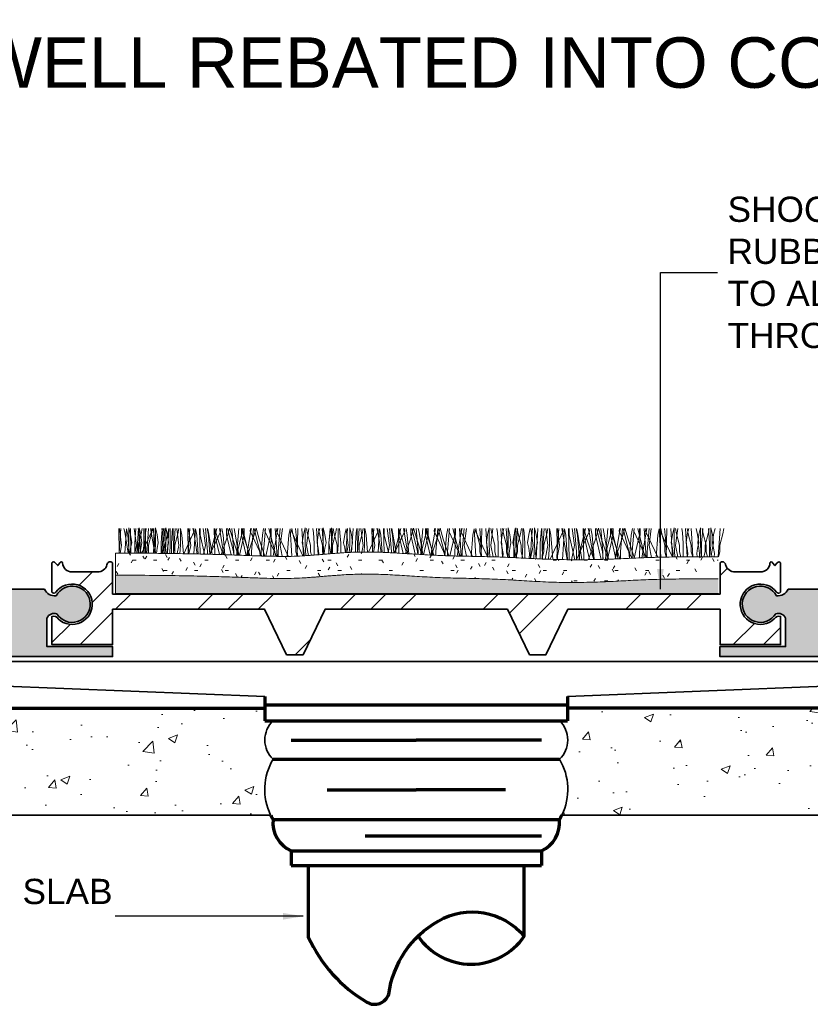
# Model space of a CAD drawing. Header units: millimetres. Extents: x -175 to 166, y -160 to 79.
# Tile 5 of 6: x -39 to 39, y -18 to 79. Entities that reach past the tile are written whole.
import ezdxf

# ---------------------------------------------------------------- set-up
doc = ezdxf.new("R2010")
doc.units = ezdxf.units.MM
for name, color, linetype, lineweight in [('FS-DETAIL', 3, 'Continuous', 35), ('FS-DETAIL-HATCH', 253, 'Continuous', 13), ('FS-DETAIL-THIN', 8, 'Continuous', 18), ('FS-DETAIL-WIDE', 4, 'Continuous', 70), ('FS-TEXT', 7, 'Continuous', 25)]:
    doc.layers.add(name, color=color, linetype=linetype, lineweight=lineweight)
doc.styles.add('Arial', font='arial.ttf', dxfattribs={"height": 2.5})
doc.dimstyles.new('Diagonal_2.5mm Arial$7', dxfattribs={"dimtxt": 2.5, "dimasz": 2, "dimexe": 2.5, "dimexo": 5, "dimgap": 1, "dimtad": 0, "dimzin": 0, "dimdsep": 46, "dimtxsty": 'Arial', "dimcen": 2, "dimdle": 4, "dimclrd": 1, "dimclre": 256, "dimclrt": 7, "dimaunit": 1, "dimadec": 0, "dimazin": 0, "dimtfac": 1, "dimtix": 1, "dimtmove": 2, "dimatfit": 3, "dimfxl": 1, "dimtvp": 1, "dimtolj": 1, "dimtzin": 0, "dimarcsym": 0})

# ---------------------------------------------------------------- blocks, each defined once
blk = doc.blocks.new('CARPET-H-PROFILE-MAXI')
at = {"layer": 'FS-DETAIL-HATCH'}
for p, q in [((-73.389, -53.147), (-73.339, -55.574)), ((-73.101, -54.822), (-73.322, -53.147)), ((-73.179, -53.147), (-73.251, -54.109)), ((-72.801, -53.509), (-72.884, -53.147)), ((-72.456, -55.582), (-72.801, -53.509)), ((-72.777, -55.579), (-72.627, -53.161)), ((-72.501, -53.809), (-72.627, -53.161)), ((-72.211, -53.734), (-72.375, -53.078)), ((-72.375, -53.434), (-72.375, -53.078)), ((-72.375, -54.747), (-72.375, -53.434)), ((-72.227, -53.147), (-72.177, -55.584)), ((-71.638, -54.822), (-71.859, -53.147)), ((-71.737, -53.547), (-71.812, -54.597)), ((-71.685, -53.147), (-71.737, -53.547)), ((-71.44, -53.147), (-71.512, -54.109)), ((-71.339, -53.809), (-71.468, -53.147)), ((-71.19, -53.768), (-71.362, -53.078)), ((-71.362, -53.434), (-71.362, -53.078)), ((-71.362, -54.747), (-71.362, -53.434)), ((-71.161, -53.659), (-71.058, -53.147)), ((-71.15, -55.593), (-70.125, -53.397)), ((-70.912, -53.434), (-70.912, -53.147)), ((-70.912, -54.747), (-70.912, -53.434)), ((-70.724, -53.547), (-70.799, -54.597)), ((-70.764, -53.147), (-70.714, -55.597)), ((-70.672, -53.147), (-70.724, -53.547)), ((-70.428, -53.147), (-70.5, -54.109)), ((-70.176, -53.509), (-70.259, -53.147)), ((-69.827, -55.605), (-70.176, -53.509)), ((-70.125, -53.397), (-70.166, -53.147)), ((-70.148, -53.659), (-70.046, -53.147)), ((-69.876, -53.809), (-70.005, -53.147)), ((-69.899, -53.434), (-69.899, -53.147)), ((-69.899, -54.747), (-69.899, -53.434)), ((-69.586, -53.734), (-69.75, -53.078)), ((-69.75, -53.434), (-69.75, -53.078)), ((-69.75, -54.747), (-69.75, -53.434)), ((-69.112, -53.547), (-69.187, -54.597)), ((-69.06, -53.147), (-69.112, -53.547)), ((-68.887, -54.822), (-69.108, -53.147)), ((-68.965, -53.147), (-69.037, -54.109)), ((-68.815, -53.147), (-68.887, -54.109)), ((-68.573, -53.734), (-68.737, -53.078)), ((-68.737, -53.434), (-68.737, -53.078)), ((-68.737, -54.747), (-68.737, -53.434)), ((-68.565, -55.616), (-68.412, -53.147)), ((-68.536, -53.659), (-68.433, -53.147)), ((-68.287, -53.434), (-68.287, -53.147)), ((-68.287, -54.747), (-68.287, -53.434)), ((-68.099, -53.547), (-68.174, -54.597)), ((-68.047, -53.147), (-68.099, -53.547)), ((-68.013, -53.147), (-67.963, -55.621)), ((-67.803, -53.147), (-67.875, -54.109)), ((-67.424, -54.822), (-67.645, -53.147)), ((-67.523, -53.659), (-67.421, -53.147)), ((-67.274, -53.434), (-67.274, -53.147)), ((-67.274, -54.747), (-67.274, -53.434)), ((-67.125, -53.809), (-67.254, -53.147)), ((-66.953, -55.63), (-65.911, -53.397)), ((-66.55, -53.147), (-66.499, -55.637)), ((-66.262, -54.822), (-66.483, -53.147)), ((-66.34, -53.147), (-66.412, -54.109)), ((-65.962, -53.509), (-66.045, -53.147)), ((-65.604, -55.662), (-65.962, -53.509)), ((-65.911, -53.397), (-65.952, -53.147)), ((-65.942, -55.653), (-65.788, -53.161)), ((-65.662, -53.809), (-65.788, -53.161)), ((-65.388, -53.147), (-65.337, -55.669)), ((-65.325, -53.772), (-65.325, -53.147)), ((-64.799, -54.822), (-65.02, -53.147)), ((-64.598, -55.422), (-64.799, -53.147)), ((-64.5, -53.809), (-64.629, -53.147)), ((-64.499, -53.509), (-64.581, -53.147)), ((-64.134, -55.702), (-64.499, -53.509)), ((-64.359, -55.696), (-63.286, -53.397)), ((-64.261, -55.422), (-63.685, -53.147)), ((-63.925, -53.147), (-63.873, -55.709)), ((-63.862, -53.772), (-63.862, -53.145)), ((-63.562, -54.184), (-63.862, -53.145)), ((-63.337, -53.509), (-63.42, -53.147)), ((-62.967, -55.734), (-63.337, -53.509)), ((-63.286, -53.397), (-63.327, -53.147)), ((-63.037, -53.809), (-63.166, -53.147)), ((-62.723, -54.184), (-62.411, -53.1)), ((-62.7, -53.772), (-62.7, -53.147)), ((-62.025, -55.422), (-62.601, -53.147)), ((-62.099, -54.184), (-62.411, -53.1)), ((-61.973, -55.422), (-62.174, -53.147)), ((-61.874, -53.509), (-61.956, -53.147)), ((-61.496, -55.778), (-61.874, -53.509)), ((-61.687, -55.422), (-61.487, -53.147)), ((-61.636, -55.422), (-61.06, -53.147)), ((-61.237, -53.772), (-61.237, -53.145)), ((-60.937, -54.184), (-61.237, -53.145)), ((-60.562, -55.422), (-61.137, -53.147)), ((-60.961, -53.772), (-60.961, -53.147)), ((-60.706, -55.806), (-60.323, -53.508)), ((-60.375, -53.397), (-60.334, -53.147)), ((-59.226, -55.858), (-60.375, -53.397)), ((-60.323, -53.508), (-60.241, -53.147)), ((-60.224, -55.422), (-60.023, -53.147)), ((-60.098, -54.184), (-59.786, -53.1)), ((-59.4, -55.422), (-59.976, -53.147)), ((-59.474, -54.184), (-59.786, -53.1)), ((-59.161, -53.809), (-59.032, -53.147)), ((-59.062, -55.422), (-58.862, -53.147)), ((-58.912, -53.397), (-58.871, -53.147)), ((-57.752, -55.882), (-58.888, -53.447)), ((-57.937, -55.422), (-58.512, -53.147)), ((-58.336, -53.772), (-58.336, -53.147)), ((-58.273, -53.147), (-58.328, -55.879)), ((-58.094, -55.88), (-57.698, -53.508)), ((-57.704, -55.882), (-57.874, -53.147)), ((-57.75, -53.397), (-57.709, -53.147)), ((-56.587, -55.888), (-57.75, -53.397)), ((-57.698, -53.508), (-57.616, -53.147)), ((-57.599, -55.422), (-57.398, -53.147)), ((-57.398, -54.822), (-57.178, -53.147)), ((-56.536, -53.809), (-56.41, -53.161)), ((-56.241, -55.887), (-56.41, -53.161)), ((-56.287, -53.397), (-56.243, -53.13)), ((-55.152, -55.828), (-56.287, -53.397)), ((-56.137, -53.659), (-56.243, -53.13)), ((-55.858, -53.147), (-55.786, -54.109)), ((-55.648, -53.147), (-55.703, -55.858)), ((-55.083, -55.824), (-55.249, -53.147)), ((-55.087, -53.734), (-54.923, -53.078)), ((-54.923, -53.434), (-54.923, -53.078)), ((-54.923, -54.747), (-54.923, -53.434)), ((-54.674, -53.659), (-54.777, -53.147)), ((-54.773, -54.822), (-54.553, -53.147)), ((-54.151, -53.147), (-54.098, -53.547)), ((-54.098, -53.547), (-54.023, -54.597)), ((-53.626, -55.731), (-53.785, -53.147)), ((-53.624, -53.734), (-53.474, -53.134)), ((-53.512, -53.659), (-53.615, -53.147)), ((-53.233, -53.147), (-53.161, -54.109)), ((-52.956, -53.734), (-53.12, -53.078)), ((-53.12, -53.434), (-53.12, -53.078)), ((-53.12, -54.747), (-53.12, -53.434)), ((-52.481, -53.547), (-52.556, -54.597)), ((-52.429, -53.147), (-52.481, -53.547)), ((-52.462, -53.734), (-52.298, -53.078)), ((-52.298, -53.434), (-52.298, -53.078)), ((-52.298, -54.747), (-52.298, -53.434)), ((-52.185, -53.147), (-52.257, -54.109)), ((-52.049, -53.659), (-52.152, -53.147)), ((-51.906, -53.659), (-51.803, -53.147)), ((-51.656, -53.434), (-51.656, -53.147)), ((-51.656, -54.747), (-51.656, -53.434)), ((-51.526, -53.147), (-51.473, -53.547)), ((-51.473, -53.547), (-51.398, -54.597)), ((-50.999, -53.734), (-50.861, -53.181)), ((-50.645, -54.822), (-50.861, -53.181)), ((-50.722, -53.147), (-50.794, -54.109)), ((-50.331, -53.734), (-50.495, -53.078)), ((-50.495, -53.434), (-50.495, -53.078)), ((-50.495, -54.747), (-50.495, -53.434)), ((-50.315, -55.495), (-50.169, -53.147)), ((-49.856, -53.547), (-49.931, -54.597)), ((-49.804, -53.147), (-49.856, -53.547)), ((-49.77, -53.147), (-49.723, -55.484)), ((-49.56, -53.147), (-49.632, -54.109)), ((-49.181, -54.822), (-49.402, -53.147)), ((-49.281, -53.659), (-49.178, -53.147)), ((-49.031, -53.434), (-49.031, -53.147)), ((-49.031, -54.747), (-49.031, -53.434)), ((-48.882, -53.809), (-49.011, -53.147)), ((-48.634, -55.467), (-47.668, -53.397)), ((-48.307, -53.147), (-48.26, -55.477)), ((-48.02, -54.822), (-48.241, -53.147)), ((-48.097, -53.147), (-48.169, -54.109)), ((-47.72, -53.509), (-47.802, -53.147)), ((-47.388, -55.498), (-47.72, -53.509)), ((-47.668, -53.397), (-47.709, -53.147)), ((-47.689, -55.491), (-47.545, -53.161)), ((-47.419, -53.809), (-47.545, -53.161)), ((-47.145, -53.147), (-47.097, -55.506)), ((-47.082, -53.772), (-47.082, -53.147)), ((-46.556, -54.822), (-46.777, -53.147)), ((-46.356, -55.422), (-46.556, -53.147)), ((-46.257, -53.809), (-46.386, -53.147)), ((-46.256, -53.509), (-46.338, -53.147)), ((-45.914, -55.566), (-46.256, -53.509)), ((-46.052, -55.559), (-45.043, -53.397)), ((-46.018, -55.422), (-45.443, -53.147)), ((-45.682, -53.147), (-45.632, -55.581)), ((-45.619, -53.772), (-45.619, -53.145)), ((-45.32, -54.184), (-45.619, -53.145)), ((-45.095, -53.509), (-45.177, -53.147)), ((-44.741, -55.632), (-45.095, -53.509)), ((-45.043, -53.397), (-45.084, -53.147)), ((-44.794, -53.809), (-44.923, -53.147)), ((-44.481, -54.184), (-44.168, -53.1)), ((-44.457, -53.772), (-44.457, -53.147)), ((-43.782, -55.422), (-44.358, -53.147)), ((-43.856, -54.184), (-44.168, -53.1)), ((-43.731, -55.422), (-43.931, -53.147)), ((-43.631, -53.509), (-43.713, -53.147)), ((-43.262, -55.723), (-43.631, -53.509)), ((-43.445, -55.422), (-43.244, -53.147)), ((-43.393, -55.422), (-42.818, -53.147)), ((-42.994, -53.772), (-42.994, -53.145)), ((-42.695, -54.184), (-42.994, -53.145)), ((-42.319, -55.422), (-42.894, -53.147)), ((-42.718, -53.772), (-42.718, -53.147)), ((-42.456, -55.763), (-42.08, -53.508)), ((-42.132, -53.397), (-42.091, -53.147)), ((-40.996, -55.83), (-42.132, -53.397)), ((-42.08, -53.508), (-41.999, -53.147)), ((-41.981, -55.422), (-41.781, -53.147)), ((-41.856, -54.184), (-41.543, -53.1)), ((-41.157, -55.422), (-41.733, -53.147)), ((-41.231, -54.184), (-41.543, -53.1)), ((-40.918, -53.809), (-40.789, -53.147)), ((-40.82, -55.422), (-40.619, -53.147)), ((-40.669, -53.397), (-40.628, -53.147)), ((-39.516, -55.867), (-40.669, -53.397)), ((-39.694, -55.422), (-40.269, -53.147)), ((-40.093, -53.772), (-40.093, -53.147)), ((-40.03, -53.147), (-40.085, -55.853)), ((-39.847, -55.859), (-39.455, -53.508)), ((-39.462, -55.869), (-39.631, -53.147)), ((-39.507, -53.397), (-39.466, -53.147)), ((-38.342, -55.894), (-39.507, -53.397)), ((-39.455, -53.508), (-39.374, -53.147)), ((-39.356, -55.422), (-39.156, -53.147)), ((-39.156, -54.822), (-38.935, -53.147)), ((-38.293, -53.809), (-38.167, -53.161)), ((-37.997, -55.901), (-38.167, -53.161)), ((-38.044, -53.397), (-38, -53.13)), ((-36.864, -55.924), (-38.044, -53.397)), ((-37.895, -53.659), (-38, -53.13)), ((-37.615, -53.147), (-37.543, -54.109)), ((-37.405, -53.147), (-37.461, -55.912)), ((-36.834, -55.924), (-37.006, -53.147)), ((-36.845, -53.734), (-36.681, -53.078)), ((-36.681, -53.434), (-36.681, -53.078)), ((-36.681, -54.747), (-36.681, -53.434)), ((-36.431, -53.659), (-36.534, -53.147)), ((-36.531, -54.822), (-36.31, -53.147)), ((-35.908, -53.147), (-35.856, -53.547)), ((-35.856, -53.547), (-35.781, -54.597)), ((-35.368, -55.976), (-35.543, -53.147)), ((-35.381, -53.734), (-35.231, -53.134)), ((-35.27, -53.659), (-35.372, -53.147)), ((-34.99, -53.147), (-34.918, -54.109)), ((-34.637, -53.734), (-34.801, -53.078)), ((-34.801, -53.434), (-34.801, -53.078)), ((-34.801, -54.747), (-34.801, -53.434)), ((-34.163, -53.547), (-34.238, -54.597)), ((-34.22, -53.734), (-34.056, -53.078)), ((-34.11, -53.147), (-34.163, -53.547)), ((-34.056, -53.434), (-34.056, -53.078)), ((-34.056, -54.747), (-34.056, -53.434)), ((-33.866, -53.147), (-33.938, -54.109)), ((-33.806, -53.659), (-33.909, -53.147)), ((-33.587, -53.659), (-33.484, -53.147)), ((-33.338, -53.434), (-33.338, -53.147)), ((-33.338, -54.747), (-33.338, -53.434)), ((-33.283, -53.147), (-33.231, -53.547)), ((-33.231, -53.547), (-33.156, -54.597)), ((-32.756, -53.734), (-32.606, -53.134)), ((-32.326, -54.822), (-32.547, -53.147)), ((-32.403, -53.147), (-32.475, -54.109)), ((-32.012, -53.734), (-32.176, -53.078)), ((-32.176, -53.434), (-32.176, -53.078)), ((-32.176, -54.747), (-32.176, -53.434)), ((-32.035, -56.125), (-31.851, -53.147)), ((-31.538, -53.547), (-31.613, -54.597)), ((-31.485, -53.147), (-31.538, -53.547)), ((-31.452, -53.147), (-31.39, -56.152)), ((-31.241, -53.147), (-31.313, -54.109)), ((-30.863, -54.822), (-31.083, -53.147)), ((-30.962, -53.659), (-30.859, -53.147)), ((-30.713, -53.434), (-30.713, -53.147)), ((-30.713, -54.747), (-30.713, -53.434)), ((-30.563, -53.809), (-30.693, -53.147)), ((-30.65, -56.185), (-29.349, -53.397)), ((-29.988, -53.147), (-29.926, -56.198)), ((-29.701, -54.822), (-29.922, -53.147)), ((-29.778, -53.147), (-29.85, -54.109)), ((-29.401, -53.509), (-29.483, -53.147)), ((-29.415, -56.207), (-29.226, -53.161)), ((-28.95, -56.216), (-29.401, -53.509)), ((-29.349, -53.397), (-29.39, -53.147)), ((-29.1, -53.809), (-29.226, -53.161)), ((-28.827, -53.147), (-28.764, -56.22)), ((-28.763, -53.772), (-28.763, -53.147)), ((-28.238, -54.822), (-28.458, -53.147)), ((-28.037, -55.422), (-28.238, -53.147)), ((-27.938, -53.809), (-28.068, -53.147)), ((-28.037, -56.209), (-26.724, -53.397)), ((-27.938, -53.509), (-28.02, -53.147)), ((-27.486, -56.219), (-27.938, -53.509)), ((-27.699, -55.422), (-27.124, -53.147)), ((-27.363, -53.147), (-27.301, -56.218)), ((-27.3, -53.772), (-27.3, -53.145)), ((-27.001, -54.184), (-27.3, -53.145)), ((-26.776, -53.509), (-26.858, -53.147)), ((-26.326, -56.21), (-26.776, -53.509)), ((-26.724, -53.397), (-26.765, -53.147)), ((-26.475, -53.809), (-26.604, -53.147)), ((-26.162, -54.184), (-25.85, -53.1)), ((-26.138, -53.772), (-26.138, -53.147)), ((-25.463, -55.422), (-26.039, -53.147)), ((-25.538, -54.184), (-25.85, -53.1)), ((-25.412, -55.422), (-25.613, -53.147)), ((-25.313, -53.509), (-25.395, -53.147)), ((-24.869, -56.17), (-25.313, -53.509)), ((-25.126, -55.422), (-24.925, -53.147)), ((-25.074, -55.422), (-24.499, -53.147)), ((-24.675, -53.772), (-24.675, -53.145)), ((-24.376, -54.184), (-24.675, -53.145)), ((-24, -55.422), (-24.576, -53.147)), ((-24.399, -53.772), (-24.399, -53.147)), ((-24.202, -56.151), (-23.762, -53.509)), ((-23.813, -53.397), (-23.772, -53.147)), ((-22.561, -56.081), (-23.813, -53.397)), ((-23.762, -53.509), (-23.68, -53.147)), ((-23.663, -55.422), (-23.462, -53.147)), ((-23.537, -54.184), (-23.225, -53.1)), ((-22.838, -55.422), (-23.414, -53.147)), ((-22.913, -54.184), (-23.225, -53.1)), ((-22.599, -53.809), (-22.47, -53.147)), ((-22.501, -55.422), (-22.3, -53.147)), ((-22.35, -53.397), (-22.309, -53.147)), ((-21.124, -56.024), (-22.327, -53.447)), ((-21.375, -55.422), (-21.951, -53.147)), ((-21.774, -53.772), (-21.774, -53.147)), ((-21.711, -53.147), (-21.77, -56.049)), ((-21.559, -56.041), (-21.137, -53.509)), ((-21.134, -56.025), (-21.312, -53.147)), ((-21.188, -53.397), (-21.147, -53.147)), ((-19.981, -55.983), (-21.188, -53.397)), ((-21.137, -53.509), (-21.055, -53.147)), ((-21.038, -55.422), (-20.837, -53.147)), ((-20.837, -54.822), (-20.616, -53.147)), ((-19.974, -53.809), (-19.848, -53.161)), ((-19.674, -55.978), (-19.848, -53.161)), ((-19.725, -53.397), (-19.682, -53.13)), ((-18.529, -55.96), (-19.725, -53.397)), ((-19.576, -53.659), (-19.682, -53.13)), ((-19.296, -53.147), (-19.224, -54.109)), ((-19.086, -53.147), (-19.144, -55.97)), ((-18.513, -55.96), (-18.687, -53.147)), ((-18.526, -53.734), (-18.362, -53.078)), ((-18.362, -53.434), (-18.362, -53.078)), ((-18.362, -54.747), (-18.362, -53.434)), ((-18.113, -53.659), (-18.215, -53.147)), ((-18.212, -54.822), (-17.991, -53.147)), ((-17.589, -53.147), (-17.537, -53.547)), ((-17.537, -53.547), (-17.462, -54.597)), ((-17.051, -55.944), (-17.224, -53.147)), ((-17.063, -53.734), (-16.913, -53.134)), ((-16.951, -53.659), (-17.053, -53.147)), ((-16.671, -53.147), (-16.599, -54.109)), ((-16.028, -53.734), (-16.178, -53.134)), ((-15.901, -53.734), (-15.737, -53.078)), ((-15.737, -53.434), (-15.737, -53.078)), ((-15.737, -54.747), (-15.737, -53.434)), ((-15.554, -53.547), (-15.629, -54.597)), ((-15.488, -53.659), (-15.59, -53.147)), ((-15.502, -53.147), (-15.554, -53.547)), ((-14.978, -53.659), (-14.876, -53.147)), ((-14.964, -53.147), (-14.912, -53.547)), ((-14.912, -53.547), (-14.837, -54.597)), ((-14.729, -53.434), (-14.729, -53.078)), ((-14.565, -53.734), (-14.729, -53.078)), ((-14.729, -54.747), (-14.729, -53.434)), ((-14.438, -53.734), (-14.288, -53.134)), ((-13.794, -53.147), (-13.867, -54.109)), ((-13.515, -53.659), (-13.413, -53.147)), ((-73.251, -54.109), (-73.342, -55.574)), ((-72.359, -55.583), (-72.501, -53.809)), ((-72.098, -54.559), (-72.211, -53.734)), ((-72.211, -55.084), (-72.098, -54.559)), ((-71.812, -54.597), (-71.812, -55.587)), ((-71.512, -54.109), (-71.605, -55.589)), ((-71.461, -54.784), (-71.161, -53.659)), ((-71.196, -55.593), (-71.339, -53.809)), ((-71.198, -55.084), (-71.086, -54.559)), ((-71.086, -54.559), (-71.192, -53.777)), ((-70.799, -54.597), (-70.799, -55.596)), ((-70.5, -54.109), (-70.593, -55.598)), ((-70.448, -54.784), (-70.148, -53.659)), ((-69.732, -55.606), (-69.876, -53.809)), ((-69.473, -54.559), (-69.586, -53.734)), ((-69.586, -55.084), (-69.473, -54.559)), ((-69.187, -54.597), (-69.187, -55.611)), ((-69.037, -54.109), (-69.131, -55.611)), ((-68.887, -54.109), (-68.981, -55.612)), ((-68.836, -54.784), (-68.536, -53.659)), ((-68.461, -54.559), (-68.573, -53.734)), ((-68.573, -55.084), (-68.461, -54.559)), ((-68.174, -54.597), (-68.174, -55.62)), ((-67.875, -54.109), (-67.969, -55.621)), ((-67.823, -54.784), (-67.523, -53.659)), ((-66.979, -55.63), (-67.125, -53.809)), ((-66.412, -54.109), (-66.507, -55.637)), ((-65.513, -55.664), (-65.662, -53.809)), ((-64.88, -55.682), (-65.325, -53.772)), ((-64.349, -55.696), (-64.5, -53.809)), ((-63.407, -55.722), (-63.862, -53.772)), ((-63.046, -55.732), (-63.562, -54.184)), ((-63.238, -55.727), (-62.723, -54.184)), ((-62.883, -55.736), (-63.037, -53.809)), ((-62.238, -55.754), (-62.7, -53.772)), ((-61.569, -55.775), (-62.099, -54.184)), ((-61.429, -55.78), (-60.961, -53.772)), ((-60.763, -55.804), (-61.237, -53.772)), ((-60.393, -55.817), (-60.937, -54.184)), ((-60.64, -55.808), (-60.098, -54.184)), ((-58.912, -55.869), (-59.474, -54.184)), ((-59.325, -55.855), (-59.161, -53.809)), ((-58.825, -55.872), (-58.336, -53.772)), ((-56.702, -55.888), (-56.536, -53.809)), ((-55.837, -54.784), (-56.137, -53.659)), ((-55.786, -54.109), (-55.677, -55.856)), ((-55.2, -54.559), (-55.087, -53.734)), ((-55.087, -55.084), (-55.2, -54.559)), ((-54.374, -54.784), (-54.674, -53.659)), ((-54.023, -54.597), (-54.023, -55.764)), ((-53.737, -54.559), (-53.624, -53.734)), ((-53.624, -55.084), (-53.737, -54.559)), ((-53.212, -54.784), (-53.512, -53.659)), ((-53.161, -54.109), (-53.062, -55.684)), ((-52.843, -54.559), (-52.956, -53.734)), ((-52.956, -55.084), (-52.843, -54.559)), ((-52.575, -54.559), (-52.462, -53.734)), ((-52.462, -55.084), (-52.575, -54.559)), ((-52.556, -54.597), (-52.556, -55.642)), ((-52.257, -54.109), (-52.352, -55.625)), ((-52.206, -54.784), (-51.906, -53.659)), ((-51.749, -54.784), (-52.049, -53.659)), ((-51.398, -54.597), (-51.398, -55.56)), ((-51.112, -54.559), (-50.999, -53.734)), ((-50.999, -55.084), (-51.112, -54.559)), ((-50.794, -54.109), (-50.883, -55.527)), ((-50.218, -54.559), (-50.331, -53.734)), ((-50.331, -55.084), (-50.218, -54.559)), ((-49.931, -54.597), (-49.931, -55.488)), ((-49.632, -54.109), (-49.718, -55.484)), ((-49.581, -54.784), (-49.281, -53.659)), ((-48.75, -55.465), (-48.882, -53.809)), ((-48.169, -54.109), (-48.254, -55.477)), ((-47.284, -55.501), (-47.419, -53.809)), ((-46.674, -55.525), (-47.082, -53.772)), ((-46.117, -55.555), (-46.257, -53.809)), ((-45.192, -55.605), (-45.619, -53.772)), ((-44.839, -55.626), (-45.32, -54.184)), ((-44.959, -55.619), (-44.481, -54.184)), ((-44.648, -55.638), (-44.794, -53.809)), ((-44.013, -55.677), (-44.457, -53.772)), ((-43.345, -55.718), (-43.856, -54.184)), ((-43.174, -55.728), (-42.718, -53.772)), ((-42.531, -55.76), (-42.994, -53.772)), ((-42.164, -55.777), (-42.695, -54.184)), ((-42.383, -55.766), (-41.856, -54.184)), ((-40.68, -55.838), (-41.231, -54.184)), ((-41.08, -55.827), (-40.918, -53.809)), ((-40.575, -55.841), (-40.093, -53.772)), ((-38.46, -55.892), (-38.293, -53.809)), ((-37.595, -54.784), (-37.895, -53.659)), ((-37.543, -54.109), (-37.431, -55.909)), ((-36.957, -54.559), (-36.845, -53.734)), ((-36.845, -55.084), (-36.957, -54.559)), ((-36.131, -54.784), (-36.431, -53.659)), ((-35.781, -54.597), (-35.781, -55.797)), ((-35.494, -54.559), (-35.381, -53.734)), ((-35.381, -55.084), (-35.494, -54.559)), ((-34.97, -54.784), (-35.27, -53.659)), ((-34.918, -54.109), (-34.806, -55.909)), ((-34.524, -54.559), (-34.637, -53.734)), ((-34.637, -55.084), (-34.524, -54.559)), ((-34.332, -54.559), (-34.22, -53.734)), ((-34.22, -55.084), (-34.332, -54.559)), ((-34.238, -54.597), (-34.238, -55.797)), ((-33.938, -54.109), (-34.051, -55.909)), ((-33.887, -54.784), (-33.587, -53.659)), ((-33.506, -54.784), (-33.806, -53.659)), ((-33.156, -54.597), (-33.156, -55.797)), ((-32.869, -54.559), (-32.756, -53.734)), ((-32.756, -55.084), (-32.869, -54.559)), ((-32.475, -54.109), (-32.588, -55.909)), ((-31.899, -54.559), (-32.012, -53.734)), ((-32.012, -55.084), (-31.899, -54.559)), ((-31.613, -54.597), (-31.613, -55.797)), ((-31.313, -54.109), (-31.426, -55.909)), ((-31.262, -54.784), (-30.962, -53.659)), ((-30.373, -56.189), (-30.563, -53.809)), ((-29.85, -54.109), (-29.963, -55.909)), ((-28.907, -56.217), (-29.1, -53.809)), ((-28.192, -56.224), (-28.763, -53.772)), ((-27.745, -56.221), (-27.938, -53.809)), ((-26.731, -56.213), (-27.3, -53.772)), ((-26.325, -56.21), (-27.001, -54.184)), ((-26.838, -56.214), (-26.162, -54.184)), ((-26.283, -56.21), (-26.475, -53.809)), ((-25.575, -56.191), (-26.138, -53.772)), ((-24.875, -56.171), (-25.538, -54.184)), ((-24.959, -56.173), (-24.399, -53.772)), ((-24.121, -56.149), (-24.675, -53.772)), ((-23.727, -56.132), (-24.376, -54.184)), ((-24.192, -56.151), (-23.537, -54.184)), ((-22.284, -56.069), (-22.913, -54.184)), ((-22.782, -56.091), (-22.599, -53.809)), ((-22.31, -56.07), (-21.774, -53.772)), ((-20.149, -55.988), (-19.974, -53.809)), ((-19.276, -54.784), (-19.576, -53.659)), ((-19.224, -54.109), (-19.112, -55.909)), ((-18.638, -54.559), (-18.526, -53.734)), ((-18.526, -55.084), (-18.638, -54.559)), ((-17.813, -54.784), (-18.113, -53.659)), ((-17.462, -54.597), (-17.462, -55.797)), ((-17.175, -54.559), (-17.063, -53.734)), ((-17.063, -55.084), (-17.175, -54.559)), ((-16.651, -54.784), (-16.951, -53.659)), ((-16.599, -54.109), (-16.487, -55.909)), ((-15.916, -54.559), (-16.028, -53.734)), ((-16.028, -55.084), (-15.916, -54.559)), ((-16.013, -54.559), (-15.901, -53.734)), ((-15.901, -55.084), (-16.013, -54.559)), ((-15.629, -54.597), (-15.629, -55.797)), ((-15.188, -54.784), (-15.488, -53.659)), ((-15.278, -54.784), (-14.978, -53.659)), ((-14.837, -54.597), (-14.837, -55.797)), ((-14.453, -54.559), (-14.565, -53.734)), ((-14.565, -55.084), (-14.453, -54.559)), ((-14.55, -54.559), (-14.438, -53.734)), ((-14.438, -55.084), (-14.55, -54.559)), ((-13.867, -54.109), (-13.979, -55.909)), ((-13.815, -54.784), (-13.515, -53.659)), ((-73.256, -55.575), (-73.101, -54.822)), ((-72.425, -55.582), (-72.375, -54.747)), ((-72.282, -55.583), (-72.211, -55.084)), ((-71.796, -55.588), (-71.638, -54.822)), ((-71.498, -55.59), (-71.461, -55.459)), ((-71.461, -55.459), (-71.461, -54.784)), ((-71.413, -55.591), (-71.362, -54.747)), ((-71.271, -55.592), (-71.198, -55.084)), ((-70.963, -55.595), (-70.912, -54.747)), ((-70.488, -55.599), (-70.448, -55.459)), ((-70.448, -55.459), (-70.448, -54.784)), ((-69.951, -55.604), (-69.899, -54.747)), ((-69.801, -55.605), (-69.75, -54.747)), ((-69.661, -55.606), (-69.586, -55.084)), ((-69.05, -55.612), (-68.887, -54.822)), ((-68.88, -55.613), (-68.836, -55.459)), ((-68.836, -55.459), (-68.836, -54.784)), ((-68.789, -55.614), (-68.737, -54.747)), ((-68.648, -55.609), (-68.573, -55.084)), ((-68.339, -55.618), (-68.287, -54.747)), ((-67.87, -55.622), (-67.823, -55.459)), ((-67.823, -55.459), (-67.823, -54.784)), ((-67.589, -55.625), (-67.424, -54.822)), ((-67.327, -55.627), (-67.274, -54.747)), ((-66.43, -55.639), (-66.262, -54.822)), ((-64.975, -55.679), (-64.799, -54.822)), ((-64.598, -55.689), (-64.598, -55.422)), ((-64.285, -55.698), (-64.261, -55.422)), ((-61.995, -55.761), (-62.025, -55.422)), ((-61.973, -55.761), (-61.973, -55.422)), ((-61.687, -55.771), (-61.687, -55.422)), ((-61.667, -55.772), (-61.636, -55.422)), ((-60.527, -55.812), (-60.562, -55.422)), ((-60.224, -55.823), (-60.224, -55.422)), ((-59.362, -55.853), (-59.4, -55.422)), ((-59.062, -55.864), (-59.062, -55.422)), ((-57.896, -55.881), (-57.937, -55.422)), ((-57.599, -55.883), (-57.599, -55.422)), ((-57.18, -55.885), (-57.398, -54.822)), ((-55.837, -55.459), (-55.837, -54.784)), ((-55.724, -55.859), (-55.837, -55.459)), ((-55.012, -55.609), (-55.087, -55.084)), ((-54.859, -55.812), (-54.923, -54.747)), ((-54.573, -55.797), (-54.773, -54.822)), ((-54.374, -55.459), (-54.374, -54.784)), ((-54.283, -55.782), (-54.374, -55.459)), ((-53.549, -55.609), (-53.624, -55.084)), ((-53.212, -55.459), (-53.212, -54.784)), ((-53.147, -55.691), (-53.212, -55.459)), ((-53.176, -55.693), (-53.12, -54.747)), ((-53.031, -55.609), (-52.956, -55.084)), ((-52.387, -55.609), (-52.462, -55.084)), ((-52.246, -55.613), (-52.298, -54.747)), ((-52.249, -55.613), (-52.206, -55.459)), ((-52.206, -55.459), (-52.206, -54.784)), ((-51.749, -55.459), (-51.749, -54.784)), ((-51.715, -55.581), (-51.749, -55.459)), ((-51.706, -55.58), (-51.656, -54.747)), ((-50.935, -55.53), (-50.999, -55.084)), ((-50.788, -55.521), (-50.645, -54.822)), ((-50.54, -55.505), (-50.495, -54.747)), ((-50.39, -55.497), (-50.331, -55.084)), ((-49.587, -55.482), (-49.581, -55.459)), ((-49.581, -55.459), (-49.581, -54.784)), ((-49.316, -55.477), (-49.181, -54.822)), ((-49.075, -55.472), (-49.031, -54.747)), ((-48.155, -55.479), (-48.02, -54.822)), ((-46.701, -55.523), (-46.556, -54.822)), ((-46.356, -55.542), (-46.356, -55.422)), ((-46.03, -55.56), (-46.018, -55.422)), ((-43.758, -55.692), (-43.782, -55.422)), ((-43.731, -55.694), (-43.731, -55.422)), ((-43.445, -55.711), (-43.445, -55.422)), ((-43.419, -55.713), (-43.393, -55.422)), ((-42.288, -55.771), (-42.319, -55.422)), ((-41.981, -55.785), (-41.981, -55.422)), ((-41.122, -55.825), (-41.157, -55.422)), ((-40.82, -55.835), (-40.82, -55.422)), ((-39.655, -55.864), (-39.694, -55.422)), ((-39.356, -55.871), (-39.356, -55.422)), ((-38.938, -55.882), (-39.156, -54.822)), ((-37.595, -55.459), (-37.595, -54.784)), ((-37.467, -55.912), (-37.595, -55.459)), ((-36.77, -55.609), (-36.845, -55.084)), ((-36.609, -55.933), (-36.681, -54.747)), ((-36.3, -55.944), (-36.531, -54.822)), ((-36.131, -55.459), (-36.131, -54.784)), ((-35.991, -55.955), (-36.131, -55.459)), ((-35.306, -55.609), (-35.381, -55.084)), ((-34.97, -55.459), (-34.97, -54.784)), ((-34.818, -55.995), (-34.97, -55.459)), ((-34.876, -55.993), (-34.801, -54.747)), ((-34.712, -55.609), (-34.637, -55.084)), ((-34.145, -55.609), (-34.22, -55.084)), ((-33.978, -56.035), (-34.056, -54.747)), ((-34.049, -56.032), (-33.887, -55.459)), ((-33.887, -55.459), (-33.887, -54.784)), ((-33.506, -55.459), (-33.506, -54.784)), ((-33.335, -56.066), (-33.506, -55.459)), ((-33.416, -56.062), (-33.338, -54.747)), ((-32.681, -55.609), (-32.756, -55.084)), ((-32.589, -56.101), (-32.326, -54.822)), ((-32.258, -56.115), (-32.176, -54.747)), ((-32.087, -55.609), (-32.012, -55.084)), ((-31.457, -56.149), (-31.262, -55.459)), ((-31.262, -55.459), (-31.262, -54.784)), ((-31.138, -56.163), (-30.863, -54.822)), ((-30.798, -56.177), (-30.713, -54.747)), ((-29.983, -56.197), (-29.701, -54.822)), ((-28.526, -56.224), (-28.238, -54.822)), ((-28.037, -56.223), (-28.037, -55.422)), ((-27.769, -56.221), (-27.699, -55.422)), ((-25.396, -56.186), (-25.463, -55.422)), ((-25.412, -56.186), (-25.412, -55.422)), ((-25.141, -56.178), (-25.074, -55.422)), ((-25.126, -56.178), (-25.126, -55.422)), ((-23.937, -56.141), (-24, -55.422)), ((-23.663, -56.129), (-23.663, -55.422)), ((-22.78, -56.091), (-22.838, -55.422)), ((-22.501, -56.078), (-22.501, -55.422)), ((-21.322, -56.032), (-21.375, -55.422)), ((-21.038, -56.021), (-21.038, -55.422)), ((-20.594, -56.004), (-20.837, -54.822)), ((-19.276, -55.459), (-19.276, -54.784)), ((-19.132, -55.97), (-19.276, -55.459)), ((-18.451, -55.609), (-18.526, -55.084)), ((-18.289, -55.957), (-18.362, -54.747)), ((-17.979, -55.952), (-18.212, -54.822)), ((-17.813, -55.459), (-17.813, -54.784)), ((-17.675, -55.948), (-17.813, -55.459)), ((-16.988, -55.609), (-17.063, -55.084)), ((-16.651, -55.459), (-16.651, -54.784)), ((-16.514, -55.943), (-16.651, -55.459)), ((-16.103, -55.609), (-16.028, -55.084)), ((-15.826, -55.609), (-15.901, -55.084)), ((-15.665, -55.942), (-15.737, -54.747)), ((-15.415, -55.941), (-15.278, -55.459)), ((-15.278, -55.459), (-15.278, -54.784)), ((-15.188, -55.459), (-15.188, -54.784)), ((-15.051, -55.941), (-15.188, -55.459)), ((-14.801, -55.94), (-14.729, -54.747)), ((-14.64, -55.609), (-14.565, -55.084)), ((-14.363, -55.609), (-14.438, -55.084)), ((-13.951, -55.939), (-13.815, -55.459)), ((-13.815, -55.459), (-13.815, -54.784)), ((-55.032, -55.822), (-55.012, -55.609)), ((-53.56, -55.725), (-53.549, -55.609)), ((-53.024, -55.681), (-53.031, -55.609)), ((-52.389, -55.628), (-52.387, -55.609)), ((-36.799, -55.927), (-36.77, -55.609)), ((-35.781, -55.797), (-35.777, -55.962)), ((-35.34, -55.977), (-35.306, -55.609)), ((-34.806, -55.909), (-34.811, -55.995)), ((-34.676, -56.002), (-34.712, -55.609)), ((-34.238, -55.797), (-34.242, -56.022)), ((-34.182, -56.025), (-34.145, -55.609)), ((-34.051, -55.909), (-34.042, -56.032)), ((-33.156, -55.797), (-33.15, -56.075)), ((-32.726, -56.095), (-32.681, -55.609)), ((-32.588, -55.909), (-32.574, -56.102)), ((-32.04, -56.124), (-32.087, -55.609)), ((-31.613, -55.797), (-31.62, -56.142)), ((-31.426, -55.909), (-31.409, -56.151)), ((-29.963, -55.909), (-29.943, -56.197)), ((-28.037, -56.223), (-28.037, -56.209)), ((-19.112, -55.909), (-19.116, -55.969)), ((-18.483, -55.96), (-18.451, -55.609)), ((-17.462, -55.797), (-17.459, -55.944)), ((-17.018, -55.944), (-16.988, -55.609)), ((-16.487, -55.909), (-16.489, -55.943)), ((-16.073, -55.942), (-16.103, -55.609)), ((-15.856, -55.942), (-15.826, -55.609)), ((-15.629, -55.797), (-15.632, -55.941)), ((-14.837, -55.797), (-14.834, -55.94)), ((-14.61, -55.94), (-14.64, -55.609)), ((-14.393, -55.94), (-14.363, -55.609))]:
    blk.add_line(p, q, dxfattribs=at)

msp = doc.modelspace()

# ---------------------------------------------------------------- hatches: boundary and pattern name
at = {"layer": 'FS-DETAIL-HATCH'}
h = msp.add_hatch(dxfattribs=at)
h.set_pattern_fill('AR-CONC', color=256, scale=0.05)
h.paths.add_polyline_path([(-162.506, 13.236), (-158.951, 13.688), (-166.062, 14.591), (-162.506, 15.043), (-162.506, 27.662), (-123.627, 27.662), (-123.627, 11.039), (-15, 11.039), (-15, 9.789), (-14.189, 9.789, 0.432448), (-14.189, 5.975, 0.25335), (-14.434, 0.453), (-162.506, 0.453)])
h = msp.add_hatch(dxfattribs=at)
h.set_pattern_fill('AR-CONC', color=256, scale=0.05)
h.paths.add_polyline_path([(162.506, 13.236), (158.951, 13.688), (166.062, 14.591), (162.506, 15.043), (162.506, 27.662), (123.627, 27.662), (123.627, 11.039), (15, 11.039), (15, 9.789), (14.189, 9.789, -0.432448), (14.189, 5.975, -0.25335), (14.434, 0.453), (162.506, 0.453)])
h = msp.add_hatch(dxfattribs=at)
h.set_pattern_fill('FP_4', color=256, style=0, pattern_type=2)
h.set_pattern_definition([(0, (-1427.1168, -3298.6579), (4.064, 1.016), [0.335, -2.713, 0.335, -2.713, -16.256]), (0, (-1427.1168, -3298.6579), (4.064, 1.016), [-6.096, 0.335, -5.761, 0.335, -2.713, -7.112]), (0, (-1427.1168, -3298.6579), (4.064, 1.016), [-15.24, 0.335, -1.697, 0.335, -4.745]), (120, (-1425.5928, -3298.1499), (-2.9118818, 3.01152724), [0.335, -2.713, 0.335, -2.713, -16.256]), (120, (-1425.5928, -3298.1499), (-2.9118818, 3.01152724), [-6.096, 0.335, -5.761, 0.335, -2.713, -7.112]), (120, (-1425.5928, -3298.1499), (-2.9118818, 3.01152724), [-15.24, 0.335, -1.697, 0.335, -4.745]), (240, (-1425.0848, -3296.1179), (-1.1521182, -4.02752724), [0.335, -2.713, 0.335, -2.713, -16.256]), (240, (-1425.0848, -3296.1179), (-1.1521182, -4.02752724), [-6.096, 0.335, -5.761, 0.335, -2.713, -7.112]), (240, (-1425.0848, -3296.1179), (-1.1521182, -4.02752724), [-15.24, 0.335, -1.697, 0.335, -4.745])])
h.paths.add_polyline_path([(15.531, 23.488), (17.69, 23.529), (19.766, 23.617), (21.74, 23.718), (23.85, 23.802), (26.945, 23.842), (29.92, 23.847), (29.92, 26.033), (26.435, 26.028), (23.878, 25.989), (17.668, 25.762), (15.468, 25.746), (13.285, 25.788), (7.027, 26.048), (2.908, 26.142), (0.849, 26.237), (-1.166, 26.36), (-3.062, 26.463), (-4.812, 26.507), (-6.518, 26.475), (-8.306, 26.359), (-10.255, 26.197), (-12.396, 26.082), (-14.809, 26.096), (-18.016, 26.209), (-22.767, 26.339), (-29.81, 26.401), (-29.81, 24.215), (-22.766, 24.153), (-18.014, 24.023), (-14.807, 23.909), (-12.394, 23.896), (-10.253, 24.011), (-8.303, 24.173), (-6.515, 24.289), (-4.81, 24.32), (-3.062, 24.277), (-1.171, 24.174), (0.836, 24.051), (2.887, 23.956), (7.006, 23.852), (9.095, 23.761), (11.213, 23.635), (13.359, 23.526)], flags=0)
at = {"layer": 'FS-DETAIL-HATCH', "lineweight": 18}
h = msp.add_hatch(dxfattribs=at)
h.set_pattern_fill('FP_1', color=256, style=0, pattern_type=2)
h.set_pattern_definition([(45, (-1504.454, -3314.577), (14.142136, -9e-16), [20, 0]), (45, (-1501.454, -3314.577), (14.142136, -9e-16), [20, 0]), (45, (-1498.454, -3314.577), (14.142136, -9e-16), [20, 0])])
h.paths.add_polyline_path([(-12.846, 16.337), (-11.22, 16.337), (-9.033, 20.837), (9.033, 20.837), (11.22, 16.337), (12.846, 16.337), (15.033, 20.837), (30.1, 20.837), (30.1, 17.337), (36.1, 17.337), (36.1, 20.137), (35.959, 20.153), (35.818, 20.135), (35.687, 20.083), (35.572, 19.999), (35.481, 19.89), (35.072, 19.589), (34.601, 19.4), (34.097, 19.337), (33.594, 19.402), (33.123, 19.592), (32.715, 19.894), (32.396, 20.289), (32.187, 20.752), (32.102, 21.253), (32.145, 21.759), (32.314, 22.237), (32.599, 22.658), (32.98, 22.993), (33.433, 23.222), (33.929, 23.329), (34.437, 23.308), (34.922, 23.16), (35.355, 22.894), (35.793, 22.452), (35.848, 22.432), (35.906, 22.427), (35.963, 22.435), (36.017, 22.457), (36.063, 22.492), (36.1, 22.537), (36.1, 25.437), (36.043, 25.503), (35.961, 25.534), (35.874, 25.523), (35.836, 25.503), (35.533, 25.167), (35.261, 25.5), (35.192, 25.526), (35.12, 25.514), (35.088, 25.494), (35.045, 25.434), (35.007, 25.197), (34.909, 24.978), (34.757, 24.791), (34.563, 24.649), (34.339, 24.563), (34.1, 24.537), (31.588, 24.537), (31.377, 24.556), (31.176, 24.621), (30.994, 24.73), (30.841, 24.877), (30.724, 25.054), (30.596, 25.404), (30.542, 25.465), (30.474, 25.509), (30.397, 25.536), (30.316, 25.542), (30.236, 25.527), (30.162, 25.492), (30.1, 25.44), (30.1, 22.337), (-30.1, 22.337), (-30.1, 25.44), (-30.162, 25.492), (-30.236, 25.527), (-30.316, 25.542), (-30.397, 25.536), (-30.474, 25.509), (-30.542, 25.465), (-30.596, 25.404), (-30.635, 25.32), (-30.65, 25.252), (-30.724, 25.054), (-30.841, 24.877), (-30.994, 24.73), (-31.176, 24.621), (-31.377, 24.556), (-31.588, 24.537), (-34.1, 24.537), (-34.339, 24.563), (-34.563, 24.649), (-34.757, 24.791), (-34.909, 24.978), (-35.007, 25.197), (-35.045, 25.434), (-35.088, 25.494), (-35.155, 25.525), (-35.228, 25.518), (-35.261, 25.5), (-35.533, 25.167), (-35.836, 25.503), (-35.917, 25.534), (-36.004, 25.523), (-36.043, 25.503), (-36.1, 25.437), (-36.1, 22.537), (-36.063, 22.492), (-36.017, 22.457), (-35.963, 22.435), (-35.906, 22.427), (-35.848, 22.432), (-35.793, 22.452), (-35.745, 22.485), (-35.693, 22.542), (-35.355, 22.894), (-34.922, 23.16), (-34.437, 23.308), (-33.929, 23.329), (-33.433, 23.222), (-32.971, 22.986), (-32.599, 22.658), (-32.309, 22.221), (-32.145, 21.759), (-32.102, 21.253), (-32.187, 20.752), (-32.396, 20.289), (-32.715, 19.894), (-33.123, 19.592), (-33.594, 19.402), (-34.097, 19.337), (-34.601, 19.4), (-35.088, 19.601), (-35.481, 19.89), (-35.572, 19.999), (-35.693, 20.085), (-35.818, 20.135), (-35.959, 20.153), (-36.1, 20.137), (-36.1, 17.337), (-30.1, 17.337), (-30.1, 20.837), (-15.033, 20.837)], flags=0)
at = {"layer": 'FS-DETAIL-HATCH'}
h = msp.add_hatch(color=256, dxfattribs=at)
h.paths.add_polyline_path([(6.993, 22.413), (29.936, 22.413), (29.936, 24.413), (29.92, 24.413), (29.92, 23.847), (26.423, 23.841), (23.85, 23.802), (21.74, 23.718), (19.766, 23.617), (17.668, 23.529), (15.468, 23.489), (13.285, 23.53), (11.166, 23.638), (9.088, 23.762), (7.006, 23.852), (2.502, 23.974), (0.836, 24.051), (-1.171, 24.174), (-3.062, 24.277), (-3.062, 22.413), (4.941, 22.413)], flags=0)
h.paths.add_polyline_path([(-14.807, 22.413), (-3.062, 22.413), (-3.062, 24.277), (-4.812, 24.32), (-6.518, 24.288), (-8.306, 24.172), (-10.255, 24.011), (-12.396, 23.896), (-14.807, 23.909), (-14.807, 23.896)], flags=0)
h.paths.add_polyline_path([(-28.052, 22.413), (-14.807, 22.413), (-14.809, 23.909), (-18.016, 24.023), (-22.767, 24.153), (-29.81, 24.215), (-29.81, 22.413)], flags=0)
for points in [[(-47.104, 16.145), (-30.096, 16.145), (-30.096, 17.145), (-36.6, 17.145), (-36.6, 19.968), (-36.498, 20.132), (-36.36, 20.267), (-36.193, 20.364), (-36.008, 20.417), (-35.815, 20.425), (-35.626, 20.385), (-35.344, 20.038), (-34.984, 19.771), (-34.57, 19.601), (-34.126, 19.539), (-33.681, 19.588), (-33.262, 19.745), (-32.895, 20.002), (-32.603, 20.341), (-32.403, 20.742), (-32.309, 21.191), (-32.325, 21.627), (-32.452, 22.056), (-32.681, 22.441), (-32.998, 22.758), (-33.383, 22.986), (-33.813, 23.112), (-34.26, 23.128), (-34.698, 23.033), (-35.098, 22.833), (-35.437, 22.54), (-35.693, 22.172), (-35.973, 22.18), (-36.244, 22.254), (-36.489, 22.39), (-36.696, 22.58), (-36.852, 22.813), (-40.348, 22.813), (-40.504, 22.58), (-40.711, 22.39), (-40.956, 22.254), (-41.227, 22.18), (-41.507, 22.172), (-41.763, 22.54), (-42.102, 22.833), (-42.502, 23.033), (-42.94, 23.128), (-43.387, 23.112), (-43.817, 22.986), (-44.202, 22.758), (-44.519, 22.441), (-44.748, 22.056), (-44.875, 21.627), (-44.891, 21.179), (-44.797, 20.742), (-44.597, 20.341), (-44.305, 20.002), (-43.938, 19.745), (-43.519, 19.588), (-43.074, 19.539), (-42.63, 19.601), (-42.216, 19.771), (-41.856, 20.038), (-41.574, 20.385), (-41.385, 20.425), (-41.192, 20.417), (-41.007, 20.364), (-40.84, 20.267), (-40.702, 20.132), (-40.6, 19.968), (-40.6, 17.145), (-47.104, 17.145)], [(39.166, 16.145), (47.104, 16.145), (47.104, 17.145), (40.6, 17.145), (40.6, 19.968), (40.702, 20.132), (40.84, 20.267), (41.007, 20.364), (41.192, 20.417), (41.385, 20.425), (41.574, 20.385), (41.856, 20.038), (42.222, 19.768), (42.63, 19.601), (43.074, 19.539), (43.519, 19.588), (43.938, 19.745), (44.305, 20.002), (44.597, 20.341), (44.797, 20.742), (44.891, 21.191), (44.875, 21.627), (44.748, 22.056), (44.519, 22.441), (44.202, 22.758), (43.817, 22.986), (43.387, 23.112), (42.94, 23.128), (42.502, 23.033), (42.102, 22.833), (41.763, 22.54), (41.507, 22.172), (41.227, 22.18), (40.956, 22.254), (40.711, 22.39), (40.504, 22.58), (40.348, 22.813), (36.852, 22.813), (36.696, 22.58), (36.489, 22.39), (36.244, 22.254), (35.973, 22.18), (35.693, 22.172), (35.437, 22.54), (35.098, 22.833), (34.698, 23.033), (34.26, 23.128), (33.813, 23.112), (33.383, 22.986), (32.998, 22.758), (32.681, 22.441), (32.452, 22.056), (32.325, 21.627), (32.309, 21.179), (32.403, 20.742), (32.603, 20.341), (32.895, 20.002), (33.262, 19.745), (33.681, 19.588), (34.126, 19.539), (34.57, 19.601), (34.984, 19.771), (35.344, 20.038), (35.626, 20.385), (35.815, 20.425), (36.008, 20.417), (36.193, 20.364), (36.36, 20.267), (36.498, 20.132), (36.6, 19.968), (36.6, 17.145), (30.096, 17.145), (30.096, 16.145), (38.6, 16.145)]]:
    msp.add_hatch(color=256, dxfattribs=at).paths.add_polyline_path(points, flags=0)

# ---------------------------------------------------------------- linework, layer by layer
at = {"layer": 'FS-DETAIL'}
for p, q in [((-102.333, 15.678), (-15, 12.184)), ((98.756, 15.678), (-98.756, 15.678)), ((102.333, 15.678), (15, 12.184))]:
    msp.add_line(p, q, dxfattribs=at)
at = {"layer": 'FS-DETAIL', "lineweight": 70}
for p, q in [((-15, 12.184), (-15, 9.789)), ((15, 12.184), (15, 9.789)), ((15, 11.352), (-15, 11.352)), ((-15, 9.789), (15, 9.789)), ((-14.189, 5.975), (14.189, 5.975)), ((-14.189, 0), (14.189, 0)), ((-12.396, -3.105), (12.396, -3.105)), ((-12.396, -3.105), (-12.396, -4.56)), ((12.396, -3.105), (12.396, -4.56)), ((-12.396, -4.56), (12.396, -4.56))]:
    msp.add_line(p, q, dxfattribs=at)
at = {"layer": 'FS-DETAIL', "flags": 128}
msp.add_lwpolyline([(-30.1, 25.44, 0.649557), (-30.65, 25.252, -0.350736), (-31.588, 24.537), (-34.1, 24.537, -0.411806), (-35.045, 25.434, 0.667183), (-35.308, 25.443), (-35.533, 25.167), (-35.778, 25.437, 0.609352), (-36.1, 25.437), (-36.1, 22.537, 0.537045), (-35.707, 22.528, -2.643619), (-35.481, 19.89, 0.321512), (-36.1, 20.137), (-36.1, 17.337), (-30.1, 17.337), (-30.1, 20.837), (-15.033, 20.837), (-12.846, 16.337), (-11.22, 16.337), (-9.033, 20.837), (9.033, 20.837), (11.22, 16.337), (12.846, 16.337), (15.033, 20.837), (30.1, 20.837), (30.1, 17.337), (36.1, 17.337), (36.1, 20.137, 0.321512), (35.481, 19.89, -2.643619), (35.707, 22.528, 0.537045), (36.1, 22.537), (36.1, 25.437, 0.609352), (35.778, 25.437), (35.533, 25.167), (35.308, 25.443, 0.667183), (35.045, 25.434, -0.411806), (34.1, 24.537), (31.588, 24.537, -0.350736), (30.65, 25.252, 0.649557), (30.1, 25.44), (30.1, 22.337), (-30.1, 22.337)], format="xyb", close=True, dxfattribs=at)
at = {"layer": 'FS-DETAIL'}
for points in [[(-38.6, 22.813), (-40.348, 22.813, -0.306695), (-41.507, 22.172, 3.756426), (-41.574, 20.385, -0.383682), (-40.6, 19.968), (-40.6, 17.145), (-47.104, 17.145), (-47.104, 16.145), (-38.6, 16.145), (-30.096, 16.145), (-30.096, 17.145), (-36.6, 17.145), (-36.6, 19.968, -0.383682), (-35.626, 20.385, 3.756426), (-35.693, 22.172, -0.306695), (-36.852, 22.813)], [(41.507, 22.172, -3.756426), (41.574, 20.385, 0.383682), (40.6, 19.968), (40.6, 17.145), (47.104, 17.145), (47.104, 16.145), (38.6, 16.145), (30.096, 16.145), (30.096, 17.145), (36.6, 17.145), (36.6, 19.968, 0.383682), (35.626, 20.385, -3.756426), (35.693, 22.172, 0.306695), (36.852, 22.813), (38.6, 22.813), (40.348, 22.813, 0.306695)]]:
    msp.add_lwpolyline(points, format="xyb", close=True, dxfattribs=at)
at = {"layer": 'FS-DETAIL', "lineweight": 70}
msp.add_lwpolyline([(-10.701, -4.56), (-10.701, -11.647, 0.152459), (-4.898, -18.092, 0.473371), (-2.73, -17.303, -0.231598), (2.163, -10.049, -0.363186), (10.701, -11.554), (10.701, -4.56)], format="xyb", dxfattribs=at)
at = {"layer": 'FS-DETAIL'}
for centre, radius, start, end in [((-12.396, 7.882), 2.617, 133.22804, 226.77196), ((12.396, 7.882), 2.617, 313.22804, 46.77196), ((-9.212, 2.988), 5.805, 149.02185, 205.88893), ((9.212, 2.988), 5.805, 334.11107, 30.97815)]:
    msp.add_arc(centre, radius, start, end, dxfattribs=at)
at = {"layer": 'FS-DETAIL', "lineweight": 70}
for centre, radius, start, end in [((-9.212, 2.988), 5.805, 206.04088, 210.97815), ((-11.171, -0.327), 3.036, 173.81013, 246.18987), ((11.171, -0.327), 3.036, 293.81013, 6.18987), ((9.212, 2.988), 5.805, 329.02185, 333.95912), ((5.437, -7.945), 6.382, 214.43896, 325.56104)]:
    msp.add_arc(centre, radius, start, end, dxfattribs=at)
at = {"layer": 'FS-DETAIL-THIN'}
for p, q in [((-29.81, 26.401), (-29.81, 24.215)), ((-29.81, 24.215), (-29.81, 22.413)), ((-29.81, 22.413), (29.936, 22.413))]:
    msp.add_line(p, q, dxfattribs=at)
at = {"layer": 'FS-DETAIL-THIN', "lineweight": 70}
for p, q in [((-12.396, 7.882), (0, 7.882)), ((12.396, 7.882), (0, 7.882)), ((-8.825, 2.947), (0, 2.947)), ((8.825, 2.947), (0, 2.947)), ((12.396, -1.641), (-5.074, -1.641))]:
    msp.add_line(p, q, dxfattribs=at)
at = {"layer": 'FS-DETAIL-THIN'}
for points, knots in [([(29.92, 26.033), (28.603, 26.037), (26.254, 26.032), (23.815, 25.998), (22.097, 25.925), (20.776, 25.865), (19.463, 25.807), (17.681, 25.755), (15.464, 25.736), (13.272, 25.778), (11.159, 25.876), (9.086, 25.983), (7.027, 26.054), (4.968, 26.089), (2.91, 26.132), (0.842, 26.231), (-1.186, 26.364), (-3.092, 26.475), (-4.82, 26.519), (-6.221, 26.496), (-7.247, 26.437), (-7.843, 26.393), (-8.304, 26.36), (-8.776, 26.321), (-9.257, 26.278), (-9.748, 26.234), (-10.253, 26.197), (-10.769, 26.162), (-11.468, 26.116), (-12.396, 26.074), (-13.512, 26.071), (-14.561, 26.088), (-15.514, 26.115), (-16.254, 26.145), (-17.067, 26.178), (-18.316, 26.219), (-20.072, 26.279), (-23.521, 26.365), (-27.08, 26.392), (-29.81, 26.401)], [0, 0, 0, 0, 0.041667, 0.083333, 0.125, 0.145833, 0.166667, 0.208333, 0.25, 0.291667, 0.333333, 0.375, 0.416667, 0.458333, 0.5, 0.541667, 0.583333, 0.625, 0.666667, 0.708333, 0.729167, 0.739583, 0.75, 0.760417, 0.770833, 0.78125, 0.791667, 0.802083, 0.8125, 0.833333, 0.854167, 0.875, 0.885417, 0.895833, 0.90625, 0.916667, 0.9375, 0.958333, 1, 1, 1, 1]), ([(-29.81, 24.215), (-27.08, 24.206), (-23.52, 24.179), (-20.07, 24.092), (-18.314, 24.033), (-17.065, 23.991), (-16.252, 23.958), (-15.512, 23.929), (-14.559, 23.901), (-13.51, 23.884), (-12.394, 23.888), (-11.465, 23.93), (-10.767, 23.976), (-10.251, 24.01), (-9.746, 24.048), (-9.254, 24.092), (-8.773, 24.135), (-8.301, 24.173), (-7.84, 24.207), (-7.244, 24.25), (-6.218, 24.31), (-4.817, 24.332), (-3.091, 24.288), (-1.191, 24.178), (0.829, 24.046), (2.888, 23.947), (4.939, 23.902), (7.002, 23.859), (8.742, 23.785), (10.149, 23.7), (11.211, 23.634), (12.281, 23.573), (13.716, 23.505), (15.533, 23.474), (17.703, 23.522), (19.449, 23.599), (20.749, 23.668), (22.063, 23.736), (23.784, 23.811), (26.244, 23.846), (28.6, 23.85), (29.92, 23.847)], [0, 0, 0, 0, 0.041667, 0.0625, 0.083333, 0.09375, 0.104167, 0.114583, 0.125, 0.145833, 0.166667, 0.1875, 0.197917, 0.208333, 0.21875, 0.229167, 0.239583, 0.25, 0.260417, 0.270833, 0.291667, 0.333333, 0.375, 0.416667, 0.458333, 0.5, 0.541667, 0.583333, 0.625, 0.645833, 0.666667, 0.6875, 0.708333, 0.75, 0.791667, 0.833333, 0.854167, 0.875, 0.916667, 0.958333, 1, 1, 1, 1])]:
    msp.add_open_spline(points, degree=3, knots=knots, dxfattribs=at)
at = {"layer": 'FS-DETAIL-WIDE', "lineweight": 35}
for p, q in [((-162.506, 0.453), (-14.434, 0.453)), ((14.434, 0.453), (162.506, 0.453))]:
    msp.add_line(p, q, dxfattribs=at)
at = {"layer": 'FS-DETAIL-WIDE', "lineweight": 70}
for points in [[(-162.506, 27.505), (-119.425, 27.505), (-119.425, 15.678), (-119.425, 11.039), (-15, 11.039)], [(162.506, 27.662), (119.425, 27.662), (119.425, 11.039), (15, 11.039)]]:
    msp.add_lwpolyline(points, dxfattribs=at)

# ---------------------------------------------------------------- block references
at = {"layer": 'FS-DETAIL-THIN'}
msp.add_blockref('CARPET-H-PROFILE-MAXI', (43.905, 81.972), dxfattribs=at)

# ---------------------------------------------------------------- texts
at = {"layer": 'FS-TEXT', "insert": (-125.96, 74.249), "char_height": 5, "width": 253.44099, "attachment_point": 4, "line_spacing_factor": 0.938532, "style": 'Arial', "bg_fill": 2}
msp.add_mtext('{\\C7;DETAIL 6: DRAINED MATWELL REBATED INTO CONCRETE SLAB (MAXI 2)}', dxfattribs=at)
at = {"layer": 'FS-TEXT', "insert": (30.845, 54.198), "char_height": 2.5, "attachment_point": 4, "style": 'Arial'}
msp.add_mtext('SHOCK ABSORBING SANTOPRENE\\PRUBBER JOINERS HOLE-PUNCHED\\PTO ALLOW WATER TO DRAIN \\PTHROUGH', dxfattribs=at)
at = {"layer": 'FS-TEXT', "color": 7, "insert": (-75.889, -9.579), "char_height": 2.5, "attachment_point": 4, "style": 'Arial'}
msp.add_mtext('DRAIN IN CONCRETE SLAB\\P(BY OTHERS)', dxfattribs=at)

# ---------------------------------------------------------------- leaders
at = {"layer": 'FS-TEXT', "annotation_type": 0, "has_hookline": 1, "hookline_direction": 1}
for points, text_width in [([(24.188, 22.813), (24.188, 54.198), (29.845, 54.198)], 59.115), ([(-11.198, -9.579), (-29.824, -9.579)], 45.343)]:
    msp.add_leader(points, dimstyle='Diagonal_2.5mm Arial$7', override={"dimscale": 0}, dxfattribs=dict(at, text_width=text_width))

doc.saveas('drawing.dxf')
